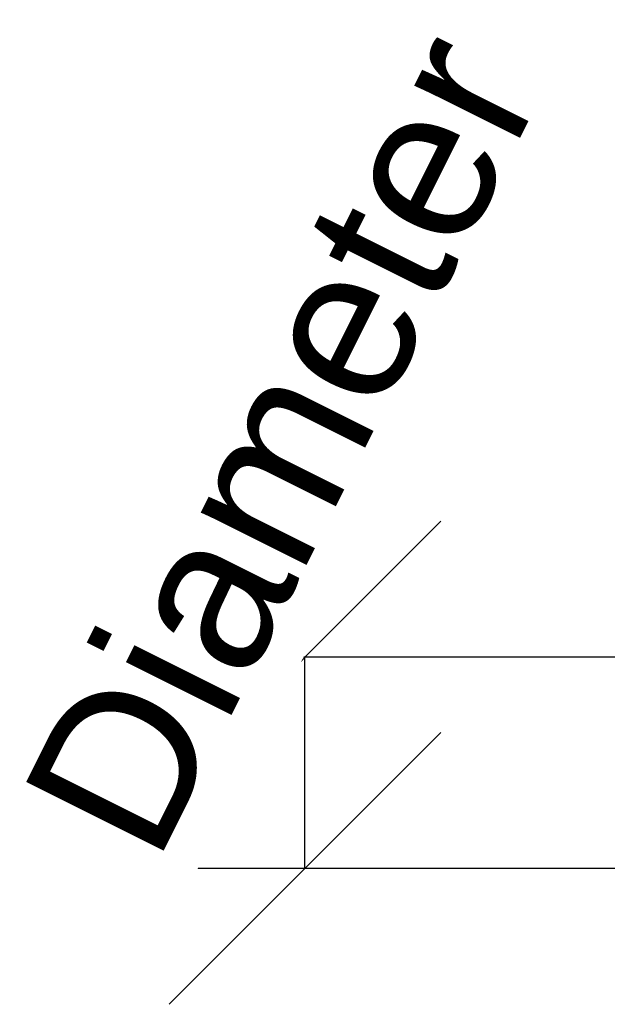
# Model space of a CAD drawing. Header units: millimetres. Extents: x -88 to 25, y -106 to 71.
# Tile 1 of 145: x -88 to -32, y -23 to 71. Entities that reach past the tile are written whole.
import ezdxf

# ---------------------------------------------------------------- set-up
doc = ezdxf.new("R2010")
doc.units = ezdxf.units.MM
doc.styles.add('Arial', font='arial.ttf', dxfattribs={"height": 14.6304})

msp = doc.modelspace()

# ---------------------------------------------------------------- linework, layer by layer
at = {"color": 1, "lineweight": 30}
for p, q in [((-48.024, 22.986), (-73.896, -2.886)), ((-12.192, 10.05), (-73.152, 10.05)), ((-60.96, -10.05), (-60.96, 10.05)), ((-48.024, 2.886), (-73.896, -22.986)), ((-12.192, -10.05), (-73.152, -10.05))]:
    msp.add_line(p, q, dxfattribs=at)

# ---------------------------------------------------------------- next in the draw order: texts
at = {"color": 5, "lineweight": 30, "insert": (-69.707, 33.751, 30.306), "char_height": 14.6304, "width": 99.20583, "attachment_point": 2, "rotation": 63.43495, "line_spacing_factor": 0.941778, "style": 'Arial', "bg_fill": 3, "box_fill_scale": 1.25, "bg_fill_color": 256, "bg_fill_true_color": 13158600, "bg_fill_transparency": 0}
msp.add_mtext('Diameter', dxfattribs=at)

doc.saveas('drawing.dxf')
